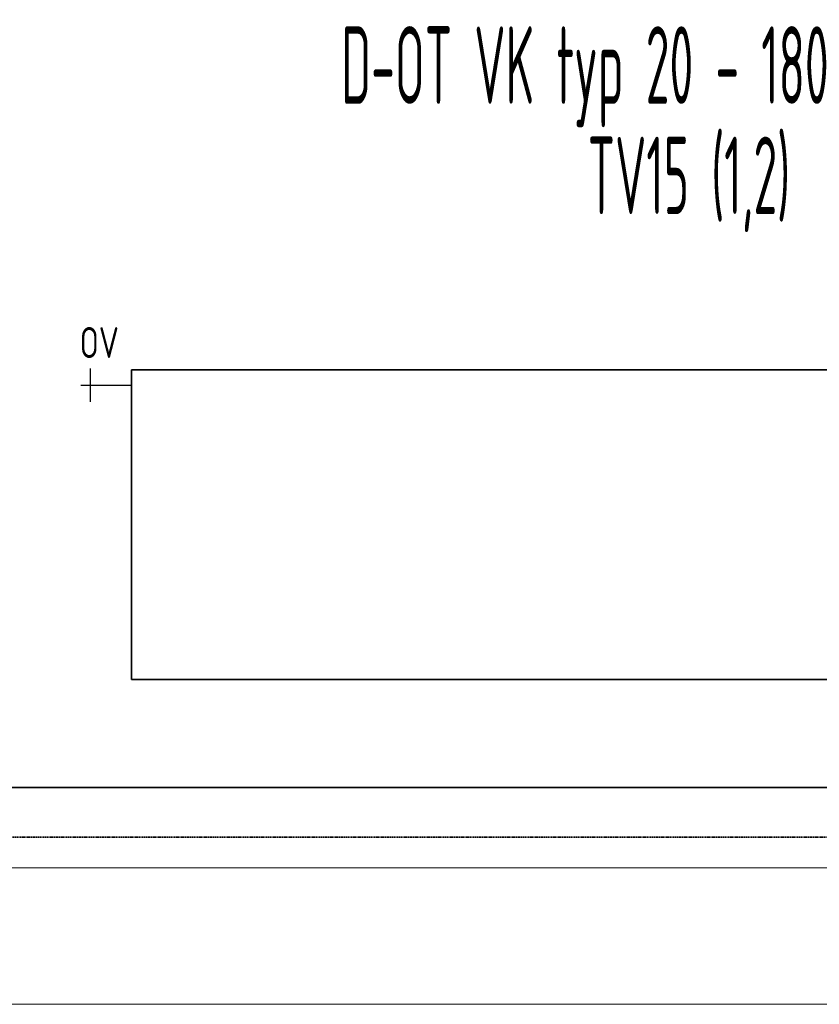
# Model space of a CAD drawing. Header units: millimetres. Extents: x 17747 to 112039, y -74980 to 446921.
# Tile 89 of 256: x 50988 to 52278, y -74980 to -73391. Entities that reach past the tile are written whole.
import ezdxf
from ezdxf.enums import TextEntityAlignment as Align

# ---------------------------------------------------------------- set-up
doc = ezdxf.new("R2010")
doc.units = ezdxf.units.MM
doc.linetypes.add('phl_thick', pattern=[0])
doc.linetypes.add('VERDECKT', pattern=[9.525, 6.35, -3.175])
for name, color, linetype, lineweight in [('JS_VYT_POPIS - OBECNĚ', 7, 'Continuous', 5), ('UT_SCHÉMA_POPIS', 7, 'VERDECKT', 5), ('UT_SCHÉMA_PŘÍVOD', 10, 'Continuous', 35), ('UT_SCHÉMA_SYMBOLY', 7, 'Continuous', 25), ('UT_SCHÉMA_ZPÁTEČKA', 172, 'VERDECKT', 35), ('UT_ZAŘÍZENÍ - OT', 3, 'Continuous', 35), ('VZT_50 POPIS - OBECNE', 7, 'Continuous', 5)]:
    doc.layers.add(name, color=color, linetype=linetype, lineweight=lineweight)
doc.styles.add('ISO 2.5', font='isocp.shx', dxfattribs={"width": 0.8, "height": 2.5})
doc.styles.add('VZT_POPIS', font='isocp.shx', dxfattribs={"width": 0.6, "height": 125})

msp = doc.modelspace()

# ---------------------------------------------------------------- linework, layer by layer
at = {"layer": 'UT_SCHÉMA_PŘÍVOD'}
msp.add_line((48968, -74630.3), (55093, -74630.3), dxfattribs=at)
at = {"layer": 'UT_SCHÉMA_SYMBOLY'}
for p, q in [((51102.1, -74008.1), (51102.1, -73954.1)), ((51086.1, -73981.1), (51168, -73981.1))]:
    msp.add_line(p, q, dxfattribs=at)
at = {"layer": 'UT_SCHÉMA_ZPÁTEČKA', "ltscale": 0.3}
msp.add_line((48888, -74710.3), (55643, -74710.3), dxfattribs=at)
at = {"layer": 'UT_ZAŘÍZENÍ - OT', "linetype": 'Continuous'}
for p, q in [((52968, -73956.1), (51168, -73956.1)), ((51168, -73956.1), (51168, -74456.1)), ((51168, -74456.1), (52968, -74456.1))]:
    msp.add_line(p, q, dxfattribs=at)
at = {"layer": 'VZT_50 POPIS - OBECNE', "linetype": 'phl_thick'}
for p, q in [((28093.1, -74760.3), (56168, -74760.3)), ((28093.1, -74980.3), (56168, -74980.3))]:
    msp.add_line(p, q, dxfattribs=at)

# ---------------------------------------------------------------- texts
at = {"layer": 'JS_VYT_POPIS - OBECNĚ', "style": 'VZT_POPIS', "width": 0.5}
for s, p in [('D-OT VK typ 20 - 1800*500 mm', (52068, -73464.5)), ('TV15 (1,2)', (52068, -73642.5))]:
    msp.add_text(s, height=125, dxfattribs=at).set_placement(p, align=Align.MIDDLE_CENTER)
at = {"layer": 'UT_SCHÉMA_POPIS', "style": 'ISO 2.5', "width": 0.8}
msp.add_text('OV', height=50, dxfattribs=at).set_placement((51084.5, -73912.3), align=Align.MIDDLE_LEFT)

doc.saveas('drawing.dxf')
